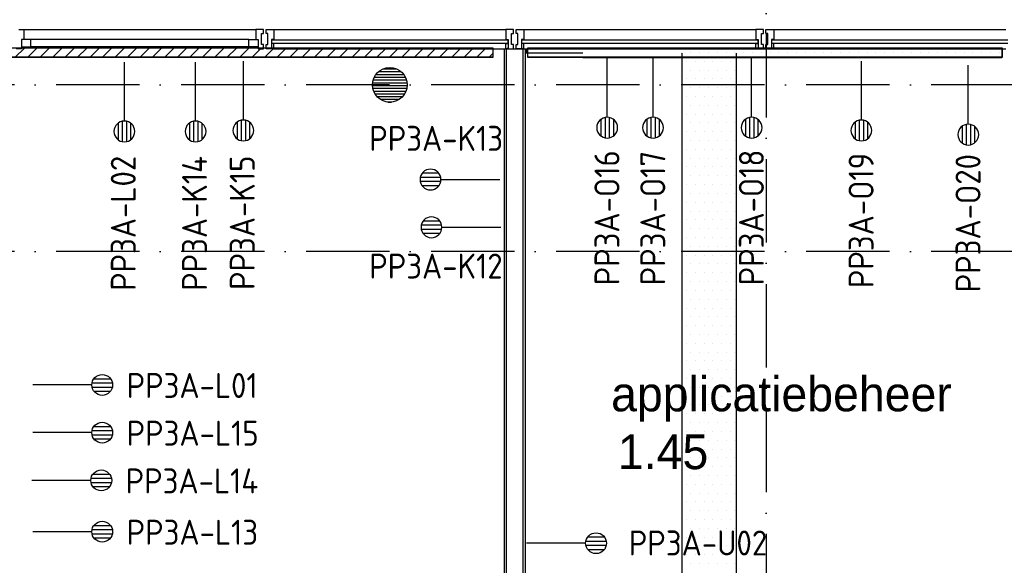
# Model space of a CAD drawing. Header units: millimetres. Extents: x 84333 to 240712, y -2244 to 84291.
# Tile 14 of 74: x 109353 to 116443, y 71714 to 75645. Entities that reach past the tile are written whole.
import ezdxf
from ezdxf.enums import TextEntityAlignment as Align

# ---------------------------------------------------------------- set-up
doc = ezdxf.new("R2010")
doc.units = ezdxf.units.MM
doc.header["$LTSCALE"] = 100
doc.linetypes.add('DASHDOT', pattern=[9, 6, -1.5, 0, -1.5])
doc.layers.get('0').update_dxf_attribs({"linetype": 'CONTINUOUS'})
for name, color, linetype in [('AFDELING', 4, 'CONTINUOUS'), ('AL$7----_STRAMIEN', 1, 'DASHDOT'), ('AL22----_BINNENWAND', 7, 'CONTINUOUS'), ('AL28----_KONSTRUKTIE', 3, 'CONTINUOUS'), ('AL31----_BUITENKOZ', 7, 'CONTINUOUS'), ('ALXAA---_GEWBETON', 12, 'CONTINUOUS'), ('ALXOU---_GLAS', 7, 'CONTINUOUS'), ('BOUW', 8, 'CONTINUOUS'), ('EB6441--_ATTRIB', 2, 'CONTINUOUS'), ('EL6441--_DATACOM', 3, 'CONTINUOUS'), ('KABELGGOOT1', 8, 'CONTINUOUS'), ('RUIMTEBOEK-1EB-WANDGOOT', 3, 'CONTINUOUS')]:
    doc.layers.add(name, color=color, linetype=linetype)
doc.styles.add('1_8', font='ISO', dxfattribs={"height": 1.8})
doc.styles.add('2_0', font='iso', dxfattribs={"height": 200})
doc.styles.add('BURO-025', font='BUROFONT.shx', dxfattribs={"height": 250})
doc.styles.get("Standard").update_dxf_attribs({"font": 'iso.shx'})
doc.styles.add('TECHNIC', font='technic_.ttf')

# ---------------------------------------------------------------- blocks, each defined once
blk = doc.blocks.new('ES4X2')
for p, q in [((-0.45, 1.4), (-0.45, 2.6)), ((-0.15, 1.265), (-0.15, 2.735)), ((0.15, 1.265), (0.15, 2.735)), ((0.45, 1.4), (0.45, 2.6)), ((0, 1.25), (0, -3))]:
    blk.add_line(p, q)
blk.add_circle((0, 2), 0.75)
at = {"style": '1_8', "flags": 8}
for tag, p in [('NUMMER', (1.25, 3.5)), ('CODE', (-1.25, 3.5))]:
    blk.add_attdef(tag, text='', height=1.8, rotation=90, dxfattribs=at).set_placement(p, align=Align.MIDDLE_LEFT)
blk.add_attdef('M_CODE', text='', height=1.8, dxfattribs=at).set_placement((0, 0), align=Align.MIDDLE_CENTER)
blk = doc.blocks.new('EH100005')
blk.add_lwpolyline([(-1, -0.5), (0, -0.5), (0, 0.5), (-1, 0.5)])
at = {"style": '2_0', "flags": 9}
blk.add_attdef('HULPSTUK', text='', height=0.5, dxfattribs=at).set_placement((0, 0), align=Align.MIDDLE)
blk = doc.blocks.new('EH100000')
at = {"linetype": 'ByBlock'}
for p, q in [((1, 0.5), (0, 0.5)), ((1, 0.5, 1), (0, 0.5, 1)), ((0, -0.5, 1), (1, -0.5, 1)), ((1, -0.5), (0, -0.5))]:
    blk.add_line(p, q, dxfattribs=at)
at = {"linetype": 'ByBlock', "invisible_edges": 15}
for points in [[(1, -0.5), (0, -0.5), (0, 0.5), (1, 0.5)], [(0, 0.5), (1, 0.5), (1, 0.5, 1), (0, 0.5, 1)], [(0, -0.5, 1), (1, -0.5, 1), (1, -0.5), (0, -0.5)]]:
    blk.add_3dface(points, dxfattribs=at)
at = {"linetype": 'ByBlock', "style": '2_0', "flags": 8}
blk.add_attdef('FUNCTIE', text='', height=0.5, dxfattribs=at).set_placement((0.5, 0), align=Align.MIDDLE)
at = {"linetype": 'ByBlock', "flags": 9}
blk.add_attdef('SCHOT', text='', height=0.5, dxfattribs=at).set_placement((0.5, 0), align=Align.MIDDLE)
blk = doc.blocks.new('A$C13e6995e')
at = {"layer": 'AL$7----_STRAMIEN', "color": 1}
for p, q in [((30395.2, 79585.2), (30395.2, 41987.8)), ((46584.9, 77420), (9657.4, 77420)), ((46584.9, 76220), (9657.4, 76220))]:
    blk.add_line(p, q, dxfattribs=at)
at = {"layer": 'AL22----_BINNENWAND', "color": 8}
for p, q in [((28509.9, 71070), (28509.9, 77680)), ((28509.9, 77680), (28659.9, 77680)), ((28659.9, 77680), (28659.9, 71070))]:
    blk.add_line(p, q, dxfattribs=at)
at = {"layer": 'AL22----_BINNENWAND', "color": 8, "linetype": 'Continuous'}
for p, q in [((28524.9, 71070), (28524.9, 77680)), ((28644.9, 71070), (28644.9, 77680))]:
    blk.add_line(p, q, dxfattribs=at)
at = {"layer": 'AL28----_KONSTRUKTIE', "color": 8}
blk.add_circle((27684.9, 77420), 125, dxfattribs=at)
at = {"layer": 'AL31----_BUITENKOZ', "color": 8, "linetype": 'Continuous'}
for p, q in [((25012.9, 77819), (25049.9, 77819)), ((25049.9, 77819), (25049.9, 77812)), ((25049.9, 77812), (25049.9, 77808)), ((25049.9, 77808), (25049.9, 77800)), ((25049.9, 77800), (25049.9, 77747)), ((26757, 77819), (26719.9, 77819)), ((26719.9, 77819), (26719.9, 77812)), ((26719.9, 77812), (26719.9, 77808)), ((26719.9, 77808), (26719.9, 77800)), ((26719.9, 77800), (26719.9, 77747)), ((26775.9, 77819), (26757, 77819)), ((26761.9, 77710), (26761.9, 77790)), ((26761.9, 77790), (26775.9, 77790)), ((26775.9, 77813), (26775.9, 77819)), ((26775.9, 77799), (26775.9, 77813)), ((26775.9, 77790), (26775.9, 77799)), ((26775.9, 77799), (26775.9, 77799)), ((26793.9, 77813), (26793.9, 77819)), ((26793.9, 77819), (26812.9, 77819)), ((26793.9, 77799.5), (26793.9, 77813)), ((26793.9, 77790), (26793.9, 77799.5)), ((26793.9, 77799.5), (26793.9, 77799.5)), ((26807.9, 77790), (26793.9, 77790)), ((26807.9, 77710), (26807.9, 77790)), ((26812.9, 77819), (26849.9, 77819)), ((26849.9, 77819), (26849.9, 77812)), ((26849.9, 77812), (26849.9, 77808)), ((26849.9, 77808), (26849.9, 77800)), ((26849.9, 77800), (26849.9, 77747)), ((28557, 77819), (28519.9, 77819)), ((28519.9, 77819), (28519.9, 77812)), ((28519.9, 77812), (28519.9, 77808)), ((28519.9, 77808), (28519.9, 77800)), ((28519.9, 77800), (28519.9, 77747)), ((28575.9, 77819), (28557, 77819)), ((28561.9, 77710), (28561.9, 77790)), ((28561.9, 77790), (28575.9, 77790)), ((28575.9, 77813), (28575.9, 77819)), ((28575.9, 77799), (28575.9, 77813)), ((28575.9, 77790), (28575.9, 77799)), ((28575.9, 77799), (28575.9, 77799)), ((28593.9, 77813), (28593.9, 77819)), ((28593.9, 77819), (28612.9, 77819)), ((28593.9, 77799.5), (28593.9, 77813)), ((28593.9, 77790), (28593.9, 77799.5)), ((28593.9, 77799.5), (28593.9, 77799.5)), ((28607.9, 77790), (28593.9, 77790)), ((28607.9, 77710), (28607.9, 77790)), ((28612.9, 77819), (28649.9, 77819)), ((28649.9, 77819), (28649.9, 77812)), ((28649.9, 77812), (28649.9, 77808)), ((28649.9, 77808), (28649.9, 77800)), ((28649.9, 77800), (28649.9, 77747)), ((30357, 77819), (30319.9, 77819)), ((30319.9, 77819), (30319.9, 77812)), ((30319.9, 77812), (30319.9, 77808)), ((30319.9, 77808), (30319.9, 77800)), ((30319.9, 77800), (30319.9, 77747)), ((30375.9, 77819), (30357, 77819)), ((30361.9, 77710), (30361.9, 77790)), ((30361.9, 77790), (30375.9, 77790)), ((30375.9, 77813), (30375.9, 77819)), ((30375.9, 77799), (30375.9, 77813)), ((30375.9, 77790), (30375.9, 77799)), ((30375.9, 77799), (30375.9, 77799)), ((30393.9, 77813), (30393.9, 77819)), ((30393.9, 77819), (30412.9, 77819)), ((30393.9, 77799.5), (30393.9, 77813)), ((30393.9, 77790), (30393.9, 77799.5)), ((30393.9, 77799.5), (30393.9, 77799.5)), ((30407.9, 77790), (30393.9, 77790)), ((30407.9, 77710), (30407.9, 77790)), ((30412.9, 77819), (30449.9, 77819)), ((30449.9, 77819), (30449.9, 77812)), ((30449.9, 77812), (30449.9, 77808)), ((30449.9, 77808), (30449.9, 77800)), ((30449.9, 77800), (30449.9, 77747)), ((25049.9, 77747), (25032.9, 77747)), ((25032.9, 77747), (25032.9, 77680)), ((25032.9, 77747), (25032.9, 77693)), ((25099.9, 77747), (25032.9, 77747)), ((25099.9, 77693), (25099.9, 77747)), ((26669.9, 77693), (26669.9, 77747)), ((26669.9, 77747), (26736.9, 77747)), ((26719.9, 77747), (26736.9, 77747)), ((26736.9, 77747), (26736.9, 77680)), ((26736.9, 77747), (26736.9, 77693)), ((26775.9, 77710), (26761.9, 77710)), ((26775.9, 77700), (26775.9, 77710)), ((26793.9, 77700), (26793.9, 77710)), ((26793.9, 77710), (26807.9, 77710)), ((26849.9, 77747), (26832.9, 77747)), ((26832.9, 77747), (26832.9, 77680)), ((26832.9, 77717), (26832.9, 77685)), ((26849.9, 77717), (26832.9, 77717)), ((26849.9, 77680), (26849.9, 77717)), ((28519.9, 77747), (28536.9, 77747)), ((28519.9, 77680), (28519.9, 77717)), ((28519.9, 77717), (28536.9, 77717)), ((28536.9, 77747), (28536.9, 77680)), ((28536.9, 77717), (28536.9, 77685)), ((28575.9, 77710), (28561.9, 77710)), ((28575.9, 77700), (28575.9, 77710)), ((28593.9, 77700), (28593.9, 77710)), ((28593.9, 77710), (28607.9, 77710)), ((28649.9, 77747), (28632.9, 77747)), ((28632.9, 77747), (28632.9, 77680)), ((28632.9, 77717), (28632.9, 77685)), ((28649.9, 77717), (28632.9, 77717)), ((28649.9, 77680), (28649.9, 77717)), ((30319.9, 77747), (30336.9, 77747)), ((30319.9, 77680), (30319.9, 77717)), ((30319.9, 77717), (30336.9, 77717)), ((30336.9, 77747), (30336.9, 77680)), ((30336.9, 77717), (30336.9, 77685)), ((30375.9, 77710), (30361.9, 77710)), ((30375.9, 77700), (30375.9, 77710)), ((30393.9, 77700), (30393.9, 77710)), ((30393.9, 77710), (30407.9, 77710)), ((30449.9, 77747), (30432.9, 77747)), ((30432.9, 77747), (30432.9, 77680)), ((30432.9, 77717), (30432.9, 77685)), ((30449.9, 77717), (30432.9, 77717)), ((30449.9, 77680), (30449.9, 77717)), ((25032.9, 77680), (24993.9, 77680)), ((25032.9, 77693), (25099.9, 77693)), ((26736.9, 77693), (26669.9, 77693)), ((26736.9, 77680), (26775.9, 77680)), ((26775.9, 77686), (26775.9, 77700)), ((26775.9, 77700), (26775.9, 77700)), ((26775.9, 77680), (26775.9, 77686)), ((26793.9, 77686), (26793.9, 77700)), ((26793.9, 77700), (26793.9, 77700)), ((26793.9, 77680), (26793.9, 77686)), ((26832.9, 77680), (26793.9, 77680)), ((26832.9, 77685), (26837.9, 77685)), ((26837.9, 77685), (26837.9, 77680)), ((26837.9, 77680), (26849.9, 77680)), ((28531.9, 77680), (28519.9, 77680)), ((28536.9, 77685), (28531.9, 77685)), ((28531.9, 77685), (28531.9, 77680)), ((28536.9, 77680), (28575.9, 77680)), ((28575.9, 77686), (28575.9, 77700)), ((28575.9, 77700), (28575.9, 77700)), ((28575.9, 77680), (28575.9, 77686)), ((28593.9, 77686), (28593.9, 77700)), ((28593.9, 77700), (28593.9, 77700)), ((28593.9, 77680), (28593.9, 77686)), ((28632.9, 77680), (28593.9, 77680)), ((28632.9, 77685), (28637.9, 77685)), ((28637.9, 77685), (28637.9, 77680)), ((28637.9, 77680), (28649.9, 77680)), ((30331.9, 77680), (30319.9, 77680)), ((30336.9, 77685), (30331.9, 77685)), ((30331.9, 77685), (30331.9, 77680)), ((30336.9, 77680), (30375.9, 77680)), ((30375.9, 77686), (30375.9, 77700)), ((30375.9, 77700), (30375.9, 77700)), ((30375.9, 77680), (30375.9, 77686)), ((30393.9, 77686), (30393.9, 77700)), ((30393.9, 77700), (30393.9, 77700)), ((30393.9, 77680), (30393.9, 77686)), ((30432.9, 77680), (30393.9, 77680)), ((30432.9, 77685), (30437.9, 77685)), ((30437.9, 77685), (30437.9, 77680)), ((30437.9, 77680), (30449.9, 77680))]:
    blk.add_line(p, q, dxfattribs=at)
at = {"layer": 'AL31----_BUITENKOZ', "color": 8}
for p, q in [((25049.9, 77819), (26719.9, 77819)), ((26849.9, 77819), (28519.9, 77819)), ((28649.9, 77819), (30319.9, 77819)), ((30449.9, 77819), (32119.9, 77819)), ((26669.9, 77747), (25099.9, 77747)), ((26669.9, 77693), (25099.9, 77693)), ((26849.9, 77680), (28519.9, 77680)), ((28649.9, 77680), (30319.9, 77680)), ((30449.9, 77680), (32119.9, 77680))]:
    blk.add_line(p, q, dxfattribs=at)
at = {"layer": 'ALXAA---_GEWBETON', "color": 8}
for p, q in [((27585.5, 77495.7), (27784.4, 77495.7)), ((27604.6, 77515.7), (27765.3, 77515.7)), ((27637.7, 77535.7), (27732.2, 77535.7)), ((27560.9, 77435.7), (27809, 77435.7)), ((27565.2, 77455.7), (27804.7, 77455.7)), ((27573.1, 77475.7), (27796.8, 77475.7)), ((27560, 77415.7), (27809.9, 77415.7)), ((27562.3, 77395.7), (27807.6, 77395.7)), ((27568.1, 77375.7), (27801.8, 77375.7)), ((27577.7, 77355.7), (27792.2, 77355.7)), ((27592.6, 77335.7), (27777.3, 77335.7)), ((27616, 77315.7), (27753.9, 77315.7)), ((27671.6, 77295.7), (27698.3, 77295.7))]:
    blk.add_line(p, q, dxfattribs=at)
at = {"layer": 'ALXOU---_GLAS', "color": 8}
for p, q in [((26834.9, 77719), (26834.9, 77745)), ((26834.9, 77745), (28534.9, 77745)), ((28534.9, 77719), (26834.9, 77719)), ((28534.9, 77745), (28534.9, 77719)), ((28634.9, 77719), (28634.9, 77745)), ((28634.9, 77745), (30334.9, 77745)), ((30334.9, 77719), (28634.9, 77719)), ((30334.9, 77745), (30334.9, 77719)), ((30434.9, 77719), (30434.9, 77745)), ((30434.9, 77745), (32134.9, 77745)), ((32134.9, 77719), (30434.9, 77719))]:
    blk.add_line(p, q, dxfattribs=at)
at = {"layer": 'KABELGGOOT1'}
for p, q in [((28670.9, 77679.5, 1500), (32091.9, 77679.5, 1500)), ((28670.9, 77647, 1500), (28670.9, 77679.5, 1500)), ((29074.3, 77648.1, 3650), (28674.3, 77648.1, 3650)), ((29788.1, 77648.1, 3650), (29788.1, 44907.7, 3650)), ((29788.8, 77653.7), (29788.8, 77653.7)), ((29852.3, 77653.7), (29852.3, 77653.7)), ((29915.8, 77653.7), (29915.8, 77653.7)), ((29979.3, 77653.7), (29979.3, 77653.7)), ((30042.8, 77653.7), (30042.8, 77653.7)), ((30106.3, 77653.7), (30106.3, 77653.7)), ((30169.8, 77653.7), (30169.8, 77653.7)), ((30181.6, 73111.9, 3650), (30181.6, 77648.1, 3650)), ((30233.3, 77653.7), (30233.3, 77653.7)), ((30296.8, 77653.7), (30296.8, 77653.7)), ((30360.3, 77653.7), (30360.3, 77653.7)), ((30423.8, 77653.7), (30423.8, 77653.7)), ((30487.3, 77653.7), (30487.3, 77653.7)), ((30550.8, 77653.7), (30550.8, 77653.7)), ((30614.3, 77653.7), (30614.3, 77653.7)), ((30677.8, 77653.7), (30677.8, 77653.7)), ((30741.3, 77653.7), (30741.3, 77653.7)), ((30804.8, 77653.7), (30804.8, 77653.7)), ((30868.3, 77653.7), (30868.3, 77653.7)), ((30931.8, 77653.7), (30931.8, 77653.7)), ((30995.3, 77653.7), (30995.3, 77653.7)), ((31058.8, 77653.7), (31058.8, 77653.7)), ((31122.3, 77653.7), (31122.3, 77653.7)), ((31185.8, 77653.7), (31185.8, 77653.7)), ((31249.3, 77653.7), (31249.3, 77653.7)), ((31312.8, 77653.7), (31312.8, 77653.7)), ((31376.3, 77653.7), (31376.3, 77653.7)), ((31439.8, 77653.7), (31439.8, 77653.7)), ((31503.3, 77653.7), (31503.3, 77653.7)), ((31566.8, 77653.7), (31566.8, 77653.7)), ((31630.3, 77653.7), (31630.3, 77653.7)), ((31693.8, 77653.7), (31693.8, 77653.7)), ((31757.3, 77653.7), (31757.3, 77653.7)), ((31820.8, 77653.7), (31820.8, 77653.7)), ((31884.3, 77653.7), (31884.3, 77653.7)), ((31947.8, 77653.7), (31947.8, 77653.7)), ((32011.3, 77653.7), (32011.3, 77653.7)), ((32074.8, 77653.7), (32074.8, 77653.7)), ((32091.9, 77679.5, 1500), (32091.9, 77614.5, 1500)), ((32091.9, 77614.5, 1500), (29075.7, 77614.5, 1500)), ((29820.6, 77590.2), (29820.6, 77590.2)), ((29884.1, 77590.2), (29884.1, 77590.2)), ((29947.6, 77590.2), (29947.6, 77590.2)), ((30011.1, 77590.2), (30011.1, 77590.2)), ((30074.6, 77590.2), (30074.6, 77590.2)), ((30138.1, 77590.2), (30138.1, 77590.2)), ((29788.8, 77526.7), (29788.8, 77526.7)), ((29852.3, 77526.7), (29852.3, 77526.7)), ((29915.8, 77526.7), (29915.8, 77526.7)), ((29979.3, 77526.7), (29979.3, 77526.7)), ((30042.8, 77526.7), (30042.8, 77526.7)), ((30106.3, 77526.7), (30106.3, 77526.7)), ((30169.8, 77526.7), (30169.8, 77526.7)), ((29820.6, 77463.2), (29820.6, 77463.2)), ((29884.1, 77463.2), (29884.1, 77463.2)), ((29947.6, 77463.2), (29947.6, 77463.2)), ((30011.1, 77463.2), (30011.1, 77463.2)), ((30074.6, 77463.2), (30074.6, 77463.2)), ((30138.1, 77463.2), (30138.1, 77463.2)), ((29788.8, 77399.7), (29788.8, 77399.7)), ((29852.3, 77399.7), (29852.3, 77399.7)), ((29915.8, 77399.7), (29915.8, 77399.7)), ((29979.3, 77399.7), (29979.3, 77399.7)), ((30042.8, 77399.7), (30042.8, 77399.7)), ((30106.3, 77399.7), (30106.3, 77399.7)), ((30169.8, 77399.7), (30169.8, 77399.7)), ((29820.6, 77336.2), (29820.6, 77336.2)), ((29884.1, 77336.2), (29884.1, 77336.2)), ((29947.6, 77336.2), (29947.6, 77336.2)), ((30011.1, 77336.2), (30011.1, 77336.2)), ((30074.6, 77336.2), (30074.6, 77336.2)), ((30138.1, 77336.2), (30138.1, 77336.2)), ((29788.8, 77272.7), (29788.8, 77272.7)), ((29820.6, 77209.2), (29820.6, 77209.2)), ((29852.3, 77272.7), (29852.3, 77272.7)), ((29884.1, 77209.2), (29884.1, 77209.2)), ((29915.8, 77272.7), (29915.8, 77272.7)), ((29947.6, 77209.2), (29947.6, 77209.2)), ((29979.3, 77272.7), (29979.3, 77272.7)), ((30011.1, 77209.2), (30011.1, 77209.2)), ((30042.8, 77272.7), (30042.8, 77272.7)), ((30074.6, 77209.2), (30074.6, 77209.2)), ((30106.3, 77272.7), (30106.3, 77272.7)), ((30138.1, 77209.2), (30138.1, 77209.2)), ((30169.8, 77272.7), (30169.8, 77272.7)), ((29788.8, 77145.7), (29788.8, 77145.7)), ((29852.3, 77145.7), (29852.3, 77145.7)), ((29915.8, 77145.7), (29915.8, 77145.7)), ((29979.3, 77145.7), (29979.3, 77145.7)), ((30042.8, 77145.7), (30042.8, 77145.7)), ((30106.3, 77145.7), (30106.3, 77145.7)), ((30169.8, 77145.7), (30169.8, 77145.7)), ((29820.6, 77082.2), (29820.6, 77082.2)), ((29884.1, 77082.2), (29884.1, 77082.2)), ((29947.6, 77082.2), (29947.6, 77082.2)), ((30011.1, 77082.2), (30011.1, 77082.2)), ((30074.6, 77082.2), (30074.6, 77082.2)), ((30138.1, 77082.2), (30138.1, 77082.2)), ((29788.8, 77018.7), (29788.8, 77018.7)), ((29852.3, 77018.7), (29852.3, 77018.7)), ((29915.8, 77018.7), (29915.8, 77018.7)), ((29979.3, 77018.7), (29979.3, 77018.7)), ((30042.8, 77018.7), (30042.8, 77018.7)), ((30106.3, 77018.7), (30106.3, 77018.7)), ((30169.8, 77018.7), (30169.8, 77018.7)), ((29820.6, 76955.2), (29820.6, 76955.2)), ((29884.1, 76955.2), (29884.1, 76955.2)), ((29947.6, 76955.2), (29947.6, 76955.2)), ((30011.1, 76955.2), (30011.1, 76955.2)), ((30074.6, 76955.2), (30074.6, 76955.2)), ((30138.1, 76955.2), (30138.1, 76955.2)), ((29788.8, 76891.7), (29788.8, 76891.7)), ((29852.3, 76891.7), (29852.3, 76891.7)), ((29915.8, 76891.7), (29915.8, 76891.7)), ((29979.3, 76891.7), (29979.3, 76891.7)), ((30042.8, 76891.7), (30042.8, 76891.7)), ((30106.3, 76891.7), (30106.3, 76891.7)), ((30169.8, 76891.7), (30169.8, 76891.7)), ((29820.6, 76828.2), (29820.6, 76828.2)), ((29884.1, 76828.2), (29884.1, 76828.2)), ((29947.6, 76828.2), (29947.6, 76828.2)), ((30011.1, 76828.2), (30011.1, 76828.2)), ((30074.6, 76828.2), (30074.6, 76828.2)), ((30138.1, 76828.2), (30138.1, 76828.2)), ((29788.8, 76764.7), (29788.8, 76764.7)), ((29852.3, 76764.7), (29852.3, 76764.7)), ((29915.8, 76764.7), (29915.8, 76764.7)), ((29979.3, 76764.7), (29979.3, 76764.7)), ((30042.8, 76764.7), (30042.8, 76764.7)), ((30106.3, 76764.7), (30106.3, 76764.7)), ((30169.8, 76764.7), (30169.8, 76764.7)), ((29820.6, 76701.2), (29820.6, 76701.2)), ((29884.1, 76701.2), (29884.1, 76701.2)), ((29947.6, 76701.2), (29947.6, 76701.2)), ((30011.1, 76701.2), (30011.1, 76701.2)), ((30074.6, 76701.2), (30074.6, 76701.2)), ((30138.1, 76701.2), (30138.1, 76701.2)), ((29788.8, 76637.7), (29788.8, 76637.7)), ((29820.6, 76574.2), (29820.6, 76574.2)), ((29852.3, 76637.7), (29852.3, 76637.7)), ((29884.1, 76574.2), (29884.1, 76574.2)), ((29915.8, 76637.7), (29915.8, 76637.7)), ((29947.6, 76574.2), (29947.6, 76574.2)), ((29979.3, 76637.7), (29979.3, 76637.7)), ((30011.1, 76574.2), (30011.1, 76574.2)), ((30042.8, 76637.7), (30042.8, 76637.7)), ((30074.6, 76574.2), (30074.6, 76574.2)), ((30106.3, 76637.7), (30106.3, 76637.7)), ((30138.1, 76574.2), (30138.1, 76574.2)), ((30169.8, 76637.7), (30169.8, 76637.7)), ((29788.8, 76510.7), (29788.8, 76510.7)), ((29852.3, 76510.7), (29852.3, 76510.7)), ((29915.8, 76510.7), (29915.8, 76510.7)), ((29979.3, 76510.7), (29979.3, 76510.7)), ((30042.8, 76510.7), (30042.8, 76510.7)), ((30106.3, 76510.7), (30106.3, 76510.7)), ((30169.8, 76510.7), (30169.8, 76510.7)), ((29820.6, 76447.2), (29820.6, 76447.2)), ((29884.1, 76447.2), (29884.1, 76447.2)), ((29947.6, 76447.2), (29947.6, 76447.2)), ((30011.1, 76447.2), (30011.1, 76447.2)), ((30074.6, 76447.2), (30074.6, 76447.2)), ((30138.1, 76447.2), (30138.1, 76447.2)), ((29788.8, 76383.7), (29788.8, 76383.7)), ((29852.3, 76383.7), (29852.3, 76383.7)), ((29915.8, 76383.7), (29915.8, 76383.7)), ((29979.3, 76383.7), (29979.3, 76383.7)), ((30042.8, 76383.7), (30042.8, 76383.7)), ((30106.3, 76383.7), (30106.3, 76383.7)), ((30169.8, 76383.7), (30169.8, 76383.7)), ((29820.6, 76320.2), (29820.6, 76320.2)), ((29884.1, 76320.2), (29884.1, 76320.2)), ((29947.6, 76320.2), (29947.6, 76320.2)), ((30011.1, 76320.2), (30011.1, 76320.2)), ((30074.6, 76320.2), (30074.6, 76320.2)), ((30138.1, 76320.2), (30138.1, 76320.2)), ((29788.8, 76256.7), (29788.8, 76256.7)), ((29852.3, 76256.7), (29852.3, 76256.7)), ((29915.8, 76256.7), (29915.8, 76256.7)), ((29979.3, 76256.7), (29979.3, 76256.7)), ((30042.8, 76256.7), (30042.8, 76256.7)), ((30106.3, 76256.7), (30106.3, 76256.7)), ((30169.8, 76256.7), (30169.8, 76256.7)), ((29820.6, 76193.2), (29820.6, 76193.2)), ((29884.1, 76193.2), (29884.1, 76193.2)), ((29947.6, 76193.2), (29947.6, 76193.2)), ((30011.1, 76193.2), (30011.1, 76193.2)), ((30074.6, 76193.2), (30074.6, 76193.2)), ((30138.1, 76193.2), (30138.1, 76193.2)), ((29788.8, 76129.7), (29788.8, 76129.7)), ((29852.3, 76129.7), (29852.3, 76129.7)), ((29915.8, 76129.7), (29915.8, 76129.7)), ((29979.3, 76129.7), (29979.3, 76129.7)), ((30042.8, 76129.7), (30042.8, 76129.7)), ((30106.3, 76129.7), (30106.3, 76129.7)), ((30169.8, 76129.7), (30169.8, 76129.7)), ((29820.6, 76066.2), (29820.6, 76066.2)), ((29884.1, 76066.2), (29884.1, 76066.2)), ((29947.6, 76066.2), (29947.6, 76066.2)), ((30011.1, 76066.2), (30011.1, 76066.2)), ((30074.6, 76066.2), (30074.6, 76066.2)), ((30138.1, 76066.2), (30138.1, 76066.2)), ((29788.8, 76002.7), (29788.8, 76002.7)), ((29820.6, 75939.2), (29820.6, 75939.2)), ((29852.3, 76002.7), (29852.3, 76002.7)), ((29884.1, 75939.2), (29884.1, 75939.2)), ((29915.8, 76002.7), (29915.8, 76002.7)), ((29947.6, 75939.2), (29947.6, 75939.2)), ((29979.3, 76002.7), (29979.3, 76002.7)), ((30011.1, 75939.2), (30011.1, 75939.2)), ((30042.8, 76002.7), (30042.8, 76002.7)), ((30074.6, 75939.2), (30074.6, 75939.2)), ((30106.3, 76002.7), (30106.3, 76002.7)), ((30138.1, 75939.2), (30138.1, 75939.2)), ((30169.8, 76002.7), (30169.8, 76002.7)), ((29788.8, 75875.7), (29788.8, 75875.7)), ((29852.3, 75875.7), (29852.3, 75875.7)), ((29915.8, 75875.7), (29915.8, 75875.7)), ((29979.3, 75875.7), (29979.3, 75875.7)), ((30042.8, 75875.7), (30042.8, 75875.7)), ((30106.3, 75875.7), (30106.3, 75875.7)), ((30169.8, 75875.7), (30169.8, 75875.7)), ((29820.6, 75812.2), (29820.6, 75812.2)), ((29884.1, 75812.2), (29884.1, 75812.2)), ((29947.6, 75812.2), (29947.6, 75812.2)), ((30011.1, 75812.2), (30011.1, 75812.2)), ((30074.6, 75812.2), (30074.6, 75812.2)), ((30138.1, 75812.2), (30138.1, 75812.2)), ((29788.8, 75748.7), (29788.8, 75748.7)), ((29852.3, 75748.7), (29852.3, 75748.7)), ((29915.8, 75748.7), (29915.8, 75748.7)), ((29979.3, 75748.7), (29979.3, 75748.7)), ((30042.8, 75748.7), (30042.8, 75748.7)), ((30106.3, 75748.7), (30106.3, 75748.7)), ((30169.8, 75748.7), (30169.8, 75748.7)), ((29820.6, 75685.2), (29820.6, 75685.2)), ((29884.1, 75685.2), (29884.1, 75685.2)), ((29947.6, 75685.2), (29947.6, 75685.2)), ((30011.1, 75685.2), (30011.1, 75685.2)), ((30074.6, 75685.2), (30074.6, 75685.2)), ((30138.1, 75685.2), (30138.1, 75685.2)), ((29788.8, 75621.7), (29788.8, 75621.7)), ((29852.3, 75621.7), (29852.3, 75621.7)), ((29915.8, 75621.7), (29915.8, 75621.7)), ((29979.3, 75621.7), (29979.3, 75621.7)), ((30042.8, 75621.7), (30042.8, 75621.7)), ((30106.3, 75621.7), (30106.3, 75621.7)), ((30169.8, 75621.7), (30169.8, 75621.7)), ((29820.6, 75558.2), (29820.6, 75558.2)), ((29884.1, 75558.2), (29884.1, 75558.2)), ((29947.6, 75558.2), (29947.6, 75558.2)), ((30011.1, 75558.2), (30011.1, 75558.2)), ((30074.6, 75558.2), (30074.6, 75558.2)), ((30138.1, 75558.2), (30138.1, 75558.2)), ((29788.8, 75494.7), (29788.8, 75494.7)), ((29852.3, 75494.7), (29852.3, 75494.7)), ((29915.8, 75494.7), (29915.8, 75494.7)), ((29979.3, 75494.7), (29979.3, 75494.7)), ((30042.8, 75494.7), (30042.8, 75494.7)), ((30106.3, 75494.7), (30106.3, 75494.7)), ((30169.8, 75494.7), (30169.8, 75494.7)), ((29788.8, 75367.7), (29788.8, 75367.7)), ((29820.6, 75431.2), (29820.6, 75431.2)), ((29852.3, 75367.7), (29852.3, 75367.7)), ((29884.1, 75431.2), (29884.1, 75431.2)), ((29915.8, 75367.7), (29915.8, 75367.7)), ((29947.6, 75431.2), (29947.6, 75431.2)), ((29979.3, 75367.7), (29979.3, 75367.7)), ((30011.1, 75431.2), (30011.1, 75431.2)), ((30042.8, 75367.7), (30042.8, 75367.7)), ((30074.6, 75431.2), (30074.6, 75431.2)), ((30106.3, 75367.7), (30106.3, 75367.7)), ((30138.1, 75431.2), (30138.1, 75431.2)), ((30169.8, 75367.7), (30169.8, 75367.7)), ((29820.6, 75304.2), (29820.6, 75304.2)), ((29884.1, 75304.2), (29884.1, 75304.2)), ((29947.6, 75304.2), (29947.6, 75304.2)), ((30011.1, 75304.2), (30011.1, 75304.2)), ((30074.6, 75304.2), (30074.6, 75304.2)), ((30138.1, 75304.2), (30138.1, 75304.2)), ((29788.8, 75240.7), (29788.8, 75240.7)), ((29852.3, 75240.7), (29852.3, 75240.7)), ((29915.8, 75240.7), (29915.8, 75240.7)), ((29979.3, 75240.7), (29979.3, 75240.7)), ((30042.8, 75240.7), (30042.8, 75240.7)), ((30106.3, 75240.7), (30106.3, 75240.7)), ((30169.8, 75240.7), (30169.8, 75240.7)), ((29820.6, 75177.2), (29820.6, 75177.2)), ((29884.1, 75177.2), (29884.1, 75177.2)), ((29947.6, 75177.2), (29947.6, 75177.2)), ((30011.1, 75177.2), (30011.1, 75177.2)), ((30074.6, 75177.2), (30074.6, 75177.2)), ((30138.1, 75177.2), (30138.1, 75177.2)), ((29788.8, 75113.7), (29788.8, 75113.7)), ((29852.3, 75113.7), (29852.3, 75113.7)), ((29915.8, 75113.7), (29915.8, 75113.7)), ((29979.3, 75113.7), (29979.3, 75113.7)), ((30042.8, 75113.7), (30042.8, 75113.7)), ((30106.3, 75113.7), (30106.3, 75113.7)), ((30169.8, 75113.7), (30169.8, 75113.7)), ((29820.6, 75050.2), (29820.6, 75050.2)), ((29884.1, 75050.2), (29884.1, 75050.2)), ((29947.6, 75050.2), (29947.6, 75050.2)), ((30011.1, 75050.2), (30011.1, 75050.2)), ((30074.6, 75050.2), (30074.6, 75050.2)), ((30138.1, 75050.2), (30138.1, 75050.2)), ((29788.8, 74986.7), (29788.8, 74986.7)), ((29852.3, 74986.7), (29852.3, 74986.7)), ((29915.8, 74986.7), (29915.8, 74986.7)), ((29979.3, 74986.7), (29979.3, 74986.7)), ((30042.8, 74986.7), (30042.8, 74986.7)), ((30106.3, 74986.7), (30106.3, 74986.7)), ((30169.8, 74986.7), (30169.8, 74986.7)), ((29820.6, 74923.2), (29820.6, 74923.2)), ((29884.1, 74923.2), (29884.1, 74923.2)), ((29947.6, 74923.2), (29947.6, 74923.2)), ((30011.1, 74923.2), (30011.1, 74923.2)), ((30074.6, 74923.2), (30074.6, 74923.2)), ((30138.1, 74923.2), (30138.1, 74923.2)), ((29788.8, 74859.7), (29788.8, 74859.7)), ((29852.3, 74859.7), (29852.3, 74859.7)), ((29915.8, 74859.7), (29915.8, 74859.7)), ((29979.3, 74859.7), (29979.3, 74859.7)), ((30042.8, 74859.7), (30042.8, 74859.7)), ((30106.3, 74859.7), (30106.3, 74859.7)), ((30169.8, 74859.7), (30169.8, 74859.7)), ((29788.8, 74732.7), (29788.8, 74732.7)), ((29820.6, 74796.2), (29820.6, 74796.2)), ((29852.3, 74732.7), (29852.3, 74732.7)), ((29884.1, 74796.2), (29884.1, 74796.2)), ((29915.8, 74732.7), (29915.8, 74732.7)), ((29947.6, 74796.2), (29947.6, 74796.2)), ((29979.3, 74732.7), (29979.3, 74732.7)), ((30011.1, 74796.2), (30011.1, 74796.2)), ((30042.8, 74732.7), (30042.8, 74732.7)), ((30074.6, 74796.2), (30074.6, 74796.2)), ((30106.3, 74732.7), (30106.3, 74732.7)), ((30138.1, 74796.2), (30138.1, 74796.2)), ((30169.8, 74732.7), (30169.8, 74732.7)), ((29820.6, 74669.2), (29820.6, 74669.2)), ((29884.1, 74669.2), (29884.1, 74669.2)), ((29947.6, 74669.2), (29947.6, 74669.2)), ((30011.1, 74669.2), (30011.1, 74669.2)), ((30074.6, 74669.2), (30074.6, 74669.2)), ((30138.1, 74669.2), (30138.1, 74669.2)), ((29788.8, 74605.7), (29788.8, 74605.7)), ((29852.3, 74605.7), (29852.3, 74605.7)), ((29915.8, 74605.7), (29915.8, 74605.7)), ((29979.3, 74605.7), (29979.3, 74605.7)), ((30042.8, 74605.7), (30042.8, 74605.7)), ((30106.3, 74605.7), (30106.3, 74605.7)), ((30169.8, 74605.7), (30169.8, 74605.7)), ((29820.6, 74542.2), (29820.6, 74542.2)), ((29884.1, 74542.2), (29884.1, 74542.2)), ((29947.6, 74542.2), (29947.6, 74542.2)), ((30011.1, 74542.2), (30011.1, 74542.2)), ((30074.6, 74542.2), (30074.6, 74542.2)), ((30138.1, 74542.2), (30138.1, 74542.2)), ((29788.8, 74478.7), (29788.8, 74478.7)), ((29852.3, 74478.7), (29852.3, 74478.7)), ((29915.8, 74478.7), (29915.8, 74478.7)), ((29979.3, 74478.7), (29979.3, 74478.7)), ((30042.8, 74478.7), (30042.8, 74478.7)), ((30106.3, 74478.7), (30106.3, 74478.7)), ((30169.8, 74478.7), (30169.8, 74478.7)), ((29820.6, 74415.2), (29820.6, 74415.2)), ((29884.1, 74415.2), (29884.1, 74415.2)), ((29947.6, 74415.2), (29947.6, 74415.2)), ((30011.1, 74415.2), (30011.1, 74415.2)), ((30074.6, 74415.2), (30074.6, 74415.2)), ((30138.1, 74415.2), (30138.1, 74415.2)), ((29788.8, 74351.7), (29788.8, 74351.7)), ((29852.3, 74351.7), (29852.3, 74351.7)), ((29915.8, 74351.7), (29915.8, 74351.7)), ((29979.3, 74351.7), (29979.3, 74351.7)), ((30042.8, 74351.7), (30042.8, 74351.7)), ((30106.3, 74351.7), (30106.3, 74351.7)), ((30169.8, 74351.7), (30169.8, 74351.7)), ((29820.6, 74288.2), (29820.6, 74288.2)), ((29884.1, 74288.2), (29884.1, 74288.2)), ((29947.6, 74288.2), (29947.6, 74288.2)), ((30011.1, 74288.2), (30011.1, 74288.2)), ((30074.6, 74288.2), (30074.6, 74288.2)), ((30138.1, 74288.2), (30138.1, 74288.2)), ((29788.8, 74224.7), (29788.8, 74224.7)), ((29820.6, 74161.2), (29820.6, 74161.2)), ((29852.3, 74224.7), (29852.3, 74224.7)), ((29884.1, 74161.2), (29884.1, 74161.2)), ((29915.8, 74224.7), (29915.8, 74224.7)), ((29947.6, 74161.2), (29947.6, 74161.2)), ((29979.3, 74224.7), (29979.3, 74224.7)), ((30011.1, 74161.2), (30011.1, 74161.2)), ((30042.8, 74224.7), (30042.8, 74224.7)), ((30074.6, 74161.2), (30074.6, 74161.2)), ((30106.3, 74224.7), (30106.3, 74224.7)), ((30138.1, 74161.2), (30138.1, 74161.2)), ((30169.8, 74224.7), (30169.8, 74224.7)), ((29788.8, 74097.7), (29788.8, 74097.7)), ((29852.3, 74097.7), (29852.3, 74097.7)), ((29915.8, 74097.7), (29915.8, 74097.7)), ((29979.3, 74097.7), (29979.3, 74097.7)), ((30042.8, 74097.7), (30042.8, 74097.7)), ((30106.3, 74097.7), (30106.3, 74097.7)), ((30169.8, 74097.7), (30169.8, 74097.7)), ((29820.6, 74034.2), (29820.6, 74034.2)), ((29884.1, 74034.2), (29884.1, 74034.2)), ((29947.6, 74034.2), (29947.6, 74034.2)), ((30011.1, 74034.2), (30011.1, 74034.2)), ((30074.6, 74034.2), (30074.6, 74034.2)), ((30138.1, 74034.2), (30138.1, 74034.2)), ((29788.8, 73970.7), (29788.8, 73970.7)), ((29852.3, 73970.7), (29852.3, 73970.7)), ((29915.8, 73970.7), (29915.8, 73970.7)), ((29979.3, 73970.7), (29979.3, 73970.7)), ((30042.8, 73970.7), (30042.8, 73970.7)), ((30106.3, 73970.7), (30106.3, 73970.7)), ((30169.8, 73970.7), (30169.8, 73970.7))]:
    blk.add_line(p, q, dxfattribs=at)
at = {"layer": 'AFDELING', "color": 8, "style": 'TECHNIC'}
for p in [(92219.2, 54467.7), (58038, 41625.4), (88107.6, 41443.8)]:
    blk.add_attdef('VIDE', text='', height=500, dxfattribs=at).set_placement(p, align=Align.CENTER)
blk.add_attdef('VIDE', text='', height=500, rotation=90, dxfattribs=at).set_placement((75128.7, 25766.1), align=Align.CENTER)
at = {"layer": 'BOUW', "style": 'BURO-025'}
for s, p in [('applicatiebeheer', (29278.5, 75068)), ('1.45', (29327.7, 74651.2))]:
    blk.add_text(s, height=250, dxfattribs=at).set_placement(p)

msp = doc.modelspace()

# ---------------------------------------------------------------- hatches: boundary and pattern name
at = {"layer": 'RUIMTEBOEK-1EB-WANDGOOT'}
h = msp.add_hatch(dxfattribs=at)
h.set_pattern_fill('LINE', color=1, scale=20, angle=45, style=0)
h.set_pattern_definition([(45, (90712.153, 191.25), (-44.90128, 44.90128), [])])
edge = h.paths.add_edge_path(flags=0)
edge.add_line((112642.2, 75376.2), (112762.2, 75376.2))
edge = h.paths.add_edge_path(flags=16)
edge.add_line((112762.2, 75376.2), (112762.2, 75441.2))
edge = h.paths.add_edge_path(flags=0)
edge.add_line((112762.2, 75441.2), (112642.2, 75441.2))
edge = h.paths.add_edge_path(flags=0)
edge.add_line((98432.2, 75441.2), (98312.2, 75441.2))
edge = h.paths.add_edge_path(flags=16)
edge.add_line((98312.2, 75441.2), (98312.2, 75376.2))
edge = h.paths.add_edge_path(flags=0)
edge.add_line((98312.2, 75376.2), (98432.2, 75376.2))
h.paths.add_polyline_path([(98312.2, 75376.2), (112762.2, 75376.2)], flags=16)
h.paths.add_polyline_path([(112762.2, 75376.2), (98312.2, 75376.2), (98312.2, 75441.2), (112762.2, 75441.2)])
h.paths.add_polyline_path([(98312.2, 75441.2), (112762.2, 75441.2)], flags=0)
edge = h.paths.add_edge_path(flags=0)
edge.add_line((98312.2, 75376.2), (112762.2, 75376.2))
edge = h.paths.add_edge_path(flags=0)
edge.add_line((112762.2, 75376.2), (98312.2, 75376.2))
edge = h.paths.add_edge_path(flags=0)
edge.add_line((112762.2, 75441.2), (98312.2, 75441.2))
edge = h.paths.add_edge_path(flags=16)
edge.add_line((112762.2, 75441.2), (98312.2, 75441.2))
h = msp.add_hatch(dxfattribs=at)
h.set_pattern_fill('LINE,N', color=1, scale=20, angle=45, style=0)
h.set_pattern_definition([(45, (113008.625, 75407.456), (-44.9013, 44.9013), [])])
edge = h.paths.add_edge_path()
edge.add_line((113008.6, 75375), (116429.6, 75375))
edge = h.paths.add_edge_path()
edge.add_line((116429.6, 75375), (116429.6, 75440))
edge = h.paths.add_edge_path()
edge.add_line((116429.6, 75440), (113008.6, 75440))
edge = h.paths.add_edge_path()
edge.add_line((113008.6, 75440), (113008.6, 75375))

# ---------------------------------------------------------------- block references
at = {"layer": 'EL6441--_DATACOM'}
msp.add_blockref('A$C13e6995e', (84333, -2244.2), dxfattribs=at)
ref = msp.add_blockref('ES4X2', (113583.5, 75067.2), dxfattribs=dict(at, xscale=-100.0000000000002, yscale=100, zscale=100, rotation=180.0002073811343))
ref.add_attrib('CODE', 'PP3A-O16', dxfattribs={"layer": 'EB6441--_ATTRIB', "color": 1, "height": 180, "rotation": 90.00041, "style": '1_8', "flags": 8}).set_placement((113581.9, 73731.3), align=Align.MIDDLE_LEFT)
ref = msp.add_blockref('ES4X2', (113913.5, 75067.2), dxfattribs=dict(at, xscale=-100.0000000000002, yscale=100, zscale=100, rotation=180.0002073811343))
ref.add_attrib('CODE', 'PP3A-O17', dxfattribs={"layer": 'EB6441--_ATTRIB', "color": 1, "height": 180, "rotation": 90.00041, "style": '1_8', "flags": 8}).set_placement((113911.9, 73731.3), align=Align.MIDDLE_LEFT)
ref = msp.add_blockref('ES4X2', (114623.5, 75067.2), dxfattribs=dict(at, xscale=-100.0000000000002, yscale=100, zscale=100, rotation=180.0002073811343))
ref.add_attrib('CODE', 'PP3A-O18', dxfattribs={"layer": 'EB6441--_ATTRIB', "color": 1, "height": 180, "rotation": 90.00041, "style": '1_8', "flags": 8}).set_placement((114621.9, 73731.3), align=Align.MIDDLE_LEFT)
ref = msp.add_blockref('ES4X2', (110106.8, 75040.3), dxfattribs=dict(at, xscale=-100.0000000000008, yscale=100, zscale=100, rotation=180.0004147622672))
ref.add_attrib('CODE', 'PP3A-L02', dxfattribs={"layer": 'EB6441--_ATTRIB', "color": 1, "height": 180, "rotation": 90.00062, "style": '1_8', "flags": 8}).set_placement((110099, 73691.3), align=Align.MIDDLE_LEFT)
ref = msp.add_blockref('ES4X2', (110619.7, 75040.3), dxfattribs=dict(at, xscale=-100.0000000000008, yscale=100, zscale=100, rotation=180.0004147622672))
ref.add_attrib('CODE', 'PP3A-K14', dxfattribs={"layer": 'EB6441--_ATTRIB', "color": 1, "height": 180, "rotation": 90.00062, "style": '1_8', "flags": 8}).set_placement((110611.9, 73691.3), align=Align.MIDDLE_LEFT)
ref = msp.add_blockref('ES4X2', (110963.5, 75047.2), dxfattribs=dict(at, xscale=-100.0000000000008, yscale=100, zscale=100, rotation=180.0004147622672))
ref.add_attrib('CODE', 'PP3A-K15', dxfattribs={"layer": 'EB6441--_ATTRIB', "color": 1, "height": 180, "rotation": 90.00062, "style": '1_8', "flags": 8}).set_placement((110955.7, 73698.2), align=Align.MIDDLE_LEFT)
ref = msp.add_blockref('ES4X2', (115413.5, 75047.3), dxfattribs=dict(at, xscale=-100.0000000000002, yscale=100, zscale=100, rotation=180.0002073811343))
ref.add_attrib('CODE', 'PP3A-O19', dxfattribs={"layer": 'EB6441--_ATTRIB', "color": 1, "height": 180, "rotation": 90.00041, "style": '1_8', "flags": 8}).set_placement((115411.9, 73711.3), align=Align.MIDDLE_LEFT)
ref = msp.add_blockref('ES4X2', (116183.5, 75017.3), dxfattribs=dict(at, xscale=-100.0000000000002, yscale=100, zscale=100, rotation=180.0002073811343))
ref.add_attrib('CODE', 'PP3A-O20', dxfattribs={"layer": 'EB6441--_ATTRIB', "color": 1, "height": 180, "rotation": 90.00041, "style": '1_8', "flags": 8}).set_placement((116181.9, 73681.3), align=Align.MIDDLE_LEFT)
ref = msp.add_blockref('ES4X2', (112510.9, 74493.5), dxfattribs=dict(at, xscale=-100, yscale=100, zscale=100, rotation=90.00020738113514))
ref.add_attrib('CODE', 'PP3A-K13', dxfattribs={"layer": 'EB6441--_ATTRIB', "color": 1, "height": 180, "rotation": 0.00041, "style": '1_8', "flags": 8}).set_placement((111870, 74790), align=Align.MIDDLE_LEFT)
ref = msp.add_blockref('ES4X2', (112517.8, 74149.7), dxfattribs=dict(at, xscale=-100, yscale=100, zscale=100, rotation=90.00020738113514))
ref.add_attrib('CODE', 'PP3A-K12', dxfattribs={"layer": 'EB6441--_ATTRIB', "color": 1, "height": 180, "rotation": 0.00041, "style": '1_8', "flags": 8}).set_placement((111870, 73870), align=Align.MIDDLE_LEFT)
ref = msp.add_blockref('ES4X2', (109747.4, 73013.8), dxfattribs=dict(at, xscale=100.0000000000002, yscale=100.0000000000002, zscale=100.0000000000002, rotation=270.0002073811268))
ref.add_attrib('CODE', 'PP3A-L01', dxfattribs={"layer": 'EB6441--_ATTRIB', "color": 1, "height": 180, "rotation": 360, "style": '1_8', "flags": 8}).set_placement((110122.9, 73009.8), align=Align.MIDDLE_LEFT)
ref = msp.add_blockref('ES4X2', (109747.4, 72670), dxfattribs=dict(at, xscale=100.0000000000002, yscale=100.0000000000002, zscale=100.0000000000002, rotation=270.0002073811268))
ref.add_attrib('CODE', 'PP3A-L15', dxfattribs={"layer": 'EB6441--_ATTRIB', "color": 1, "height": 180, "rotation": 360, "style": '1_8', "flags": 8}).set_placement((110123, 72666), align=Align.MIDDLE_LEFT)
ref = msp.add_blockref('ES4X2', (109740.4, 72326.2), dxfattribs=dict(at, xscale=100.0000000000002, yscale=100.0000000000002, zscale=100.0000000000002, rotation=270.0002073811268))
ref.add_attrib('CODE', 'PP3A-L14', dxfattribs={"layer": 'EB6441--_ATTRIB', "color": 1, "height": 180, "rotation": 360, "style": '1_8', "flags": 8}).set_placement((110116, 72322.2), align=Align.MIDDLE_LEFT)
ref = msp.add_blockref('ES4X2', (109747.4, 71956.4), dxfattribs=dict(at, xscale=99.99999999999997, yscale=99.99999999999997, zscale=99.99999999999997, rotation=270.0002073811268))
ref.add_attrib('CODE', 'PP3A-L13', dxfattribs={"layer": 'EB6441--_ATTRIB', "color": 1, "height": 180, "rotation": 360, "style": '1_8', "flags": 8}).set_placement((110123, 71952.5), align=Align.MIDDLE_LEFT)
ref = msp.add_blockref('ES4X2', (113303.3, 71873.4), dxfattribs=dict(at, xscale=100, yscale=100, zscale=100, rotation=270.0002073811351))
ref.add_attrib('CODE', 'PP3A-U02', dxfattribs={"layer": 'EB6441--_ATTRIB', "color": 1, "height": 180, "style": '1_8', "flags": 8}).set_placement((113739.2, 71875), align=Align.MIDDLE_LEFT)
at = {"layer": 'RUIMTEBOEK-1EB-WANDGOOT', "color": 3, "xscale": 14450, "yscale": 65, "zscale": 119.9999999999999}
msp.add_blockref('EH100000', (98312.2, 75408.7, 1500), dxfattribs=at)
at = {"layer": 'RUIMTEBOEK-1EB-WANDGOOT', "yscale": 65}
for name, p, xscale, zscale in [('EH100005', (112762.2, 75408.7, 1500), 120, 120), ('EH100000', (113008.6, 75407.5, 1500), 3421, 119.9999999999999), ('EH100005', (116429.6, 75407.5, 1500), 120, 120)]:
    msp.add_blockref(name, p, dxfattribs=dict(at, xscale=xscale, zscale=zscale))
at = {"layer": 'RUIMTEBOEK-1EB-WANDGOOT', "xscale": 120, "yscale": 65, "zscale": 120, "rotation": 180.0000000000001}
msp.add_blockref('EH100005', (113008.6, 75407.5, 1500), dxfattribs=at)

doc.saveas('drawing.dxf')
